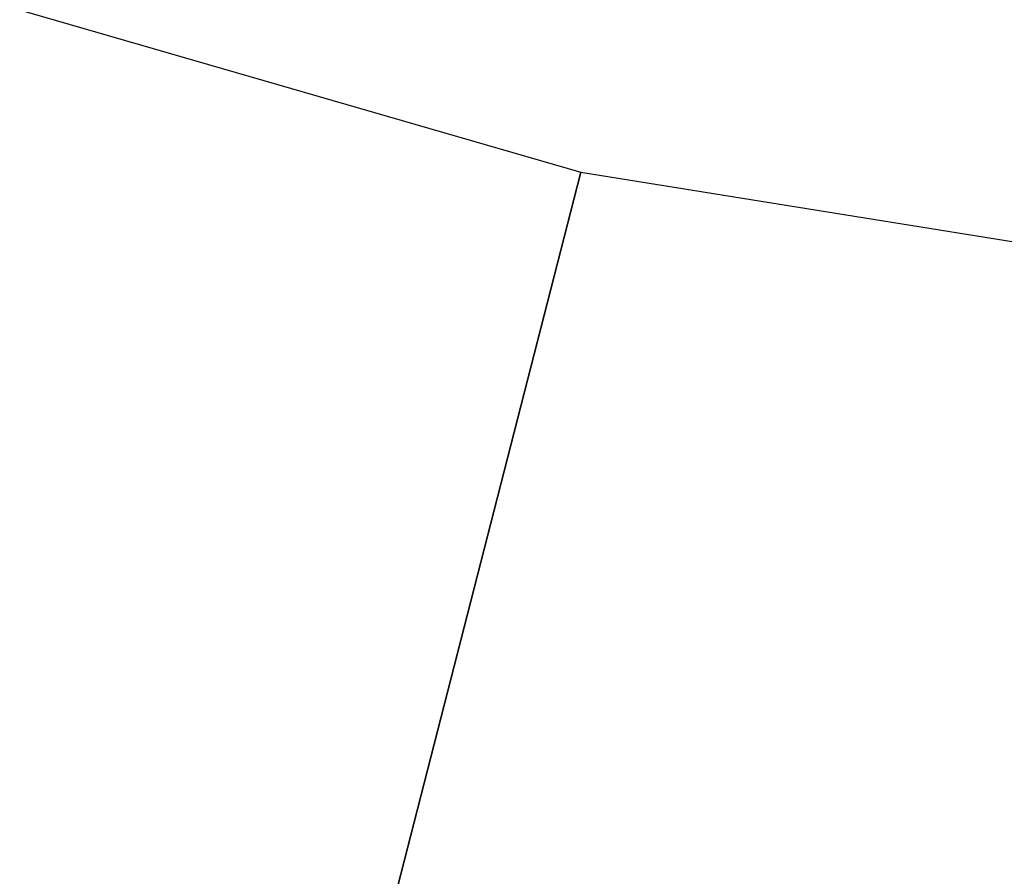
# Model space of a CAD drawing. Header units: millimetres. Extents: x 11 to 117, y -52 to 37.
# Tile 172 of 256: x 33.969 to 34.476, y -42.531 to -42.09. Entities that reach past the tile are written whole.
import ezdxf

# ---------------------------------------------------------------- set-up
doc = ezdxf.new("R2010")
doc.units = ezdxf.units.MM
doc.header["$LTSCALE"] = 25.4
doc.layers.get('0').update_dxf_attribs({"true_color": 0xff5454})

# ---------------------------------------------------------------- blocks, each defined once
blk = doc.blocks.new('PROFILE-IRIS-LED-7W-8995-8997-8996-8998.STL#2')
at = {"color": 7, "true_color": 0xffffff}
mesh = blk.add_polyface(dxfattribs=at)
corners = [(36.5032, -40.54807, 46.02598), (32.81221, -41.51527, 44.05942), (36.06468, -42.25811, 43.98308), (33.25072, -39.80522, 46.10232)]
mesh.append_faces([[corners[k] for k in face] for face in [(0, 1, 2), (1, 0, 3)]], dxfattribs={"vtx0": -1, "color": 7})
at = {"color": 18, "true_color": 0x000000}
mesh = blk.add_polyface(dxfattribs=at)
corners = [(31.45674, -41.35822, 34.80281), (34.06034, -42.93824, 33.95973), (31.25928, -42.12821, 33.88294), (34.25779, -42.16825, 34.87961)]
mesh.append_faces([[corners[k] for k in face] for face in [(0, 1, 2), (1, 0, 3)]], dxfattribs={"vtx0": -1, "color": 18})
mesh = blk.add_polyface(dxfattribs=at)
corners = [(34.06034, -42.93824, 33.95973), (37.1287, -42.62982, 34.64973), (36.93124, -43.39982, 33.72985), (34.25779, -42.16825, 34.87961)]
mesh.append_faces([[corners[k] for k in face] for face in [(0, 1, 2), (1, 0, 3)]], dxfattribs={"vtx0": -1, "color": 18})

msp = doc.modelspace()

# ---------------------------------------------------------------- block references
at = {"color": 0}
msp.add_blockref('PROFILE-IRIS-LED-7W-8995-8997-8996-8998.STL#2', (0, 0), dxfattribs=at)

doc.saveas('drawing.dxf')
